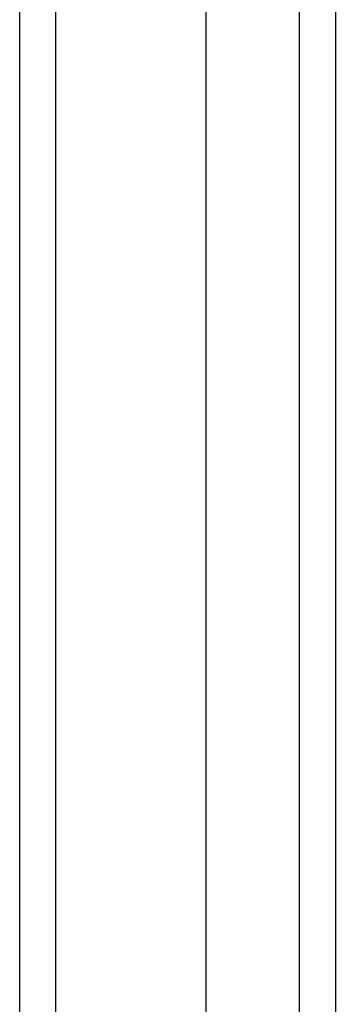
# Model space of a CAD drawing. Header units: inches. Extents: x 25 to 246, y 20 to 159.
# Tile 33 of 112: x 120.092 to 120.958, y 93.45 to 96.15. Entities that reach past the tile are written whole.
import ezdxf

# ---------------------------------------------------------------- set-up
doc = ezdxf.new("R2010")
doc.units = ezdxf.units.IN
doc.header["$MEASUREMENT"] = 0
doc.layers.add('Visible Edges(ANSI)', color=7, linetype='Continuous', lineweight=25)
doc.layers.add('Visible Tangent Edges(ANSI)', color=7, linetype='Continuous', lineweight=25)

msp = doc.modelspace()

# ---------------------------------------------------------------- linework, layer by layer
at = {"layer": 'Visible Edges(ANSI)'}
for p, q in [((120.0916, 112.2472), (120.0916, 70.4452)), ((120.6034, 71.0549), (120.6034, 111.6375)), ((120.9578, 111.4491), (120.9578, 71.2433))]:
    msp.add_line(p, q, dxfattribs=at)
at = {"layer": 'Visible Tangent Edges(ANSI)'}
for p, q in [((120.1906, 70.4452), (120.1906, 112.2472)), ((120.8588, 111.5791), (120.8588, 71.1133))]:
    msp.add_line(p, q, dxfattribs=at)

doc.saveas('drawing.dxf')
